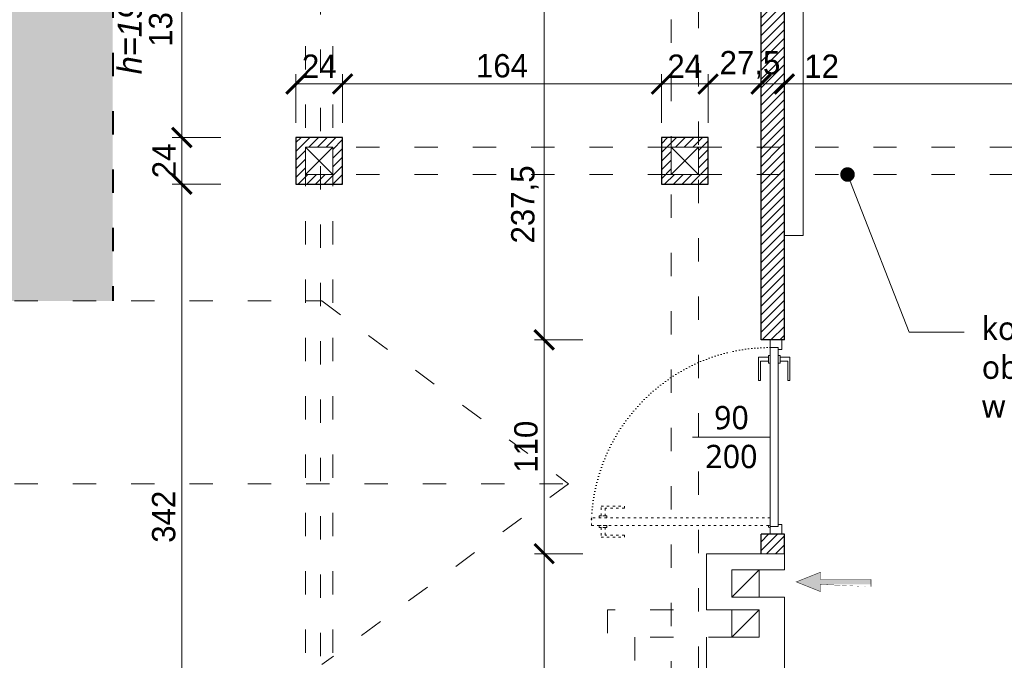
# Model space of a CAD drawing. Header units: millimetres. Extents: x 80301 to 146489, y -78581 to -28273.
# Tile 106 of 135: x 127454 to 127960, y -63374 to -63044. Entities that reach past the tile are written whole.
import ezdxf
from ezdxf import colors
from ezdxf.entities.mleader import LeaderData, LeaderLine
from ezdxf.enums import TextEntityAlignment as Align
from ezdxf.math import Vec2, Vec3

# ---------------------------------------------------------------- set-up
doc = ezdxf.new("R2010")
doc.units = ezdxf.units.MM
doc.linetypes.add('ACAD_ISO03W100', pattern=[30, 12, -18])
doc.linetypes.add('ACAD_ISO07W100', pattern=[3, 0, -3])
doc.layers.get('0').update_dxf_attribs({"lineweight": 0})
for name, color, linetype, lineweight, true_color in [('A-przekrycieram.ART', 7, 'Continuous', 0, 0xffffff), ('instalacje_arch', 7, 'Continuous', 30, 0xd60000), ('wypełnienie 2', 7, 'Continuous', 0, 0x363636)]:
    doc.layers.add(name, color=color, linetype=linetype, lineweight=lineweight, true_color=true_color)
for name, color, linetype, lineweight in [('OPIS', 4, 'Continuous', 9), ('opis..KF', 250, 'Continuous', 15), ('pomocnicza', 30, 'Continuous', 0), ('stolarka_arch', 250, 'Continuous', 5), ('TEXT', 63, 'Continuous', 0), ('wentylacja..KF', 202, 'Continuous', 15), ('wymiar..KF', 12, 'Continuous', 5), ('wypełnienie istn..KF', 250, 'Continuous', 0), ('ściana pro..KF', 222, 'Continuous', 30), ('ściany ist..KF', 61, 'Continuous', 5)]:
    doc.layers.add(name, color=color, linetype=linetype, lineweight=lineweight)
doc.styles.add('ARCH', font='segoeuil.ttf')
doc.styles.add('kamil', font='GOTHIC.TTF')
doc.dimstyles.new('100..KF', dxfattribs={"dimtxt": 12, "dimasz": 10, "dimexe": 5, "dimexo": 5, "dimgap": 3, "dimtad": 1, "dimdec": 1, "dimrnd": 0.5, "dimtxsty": 'kamil', "dimblk": 'ARCHTICK', "dimcen": 0, "dimclrd": 256, "dimclre": 256, "dimclrt": 256, "dimadec": 0, "dimazin": 0, "dimtfac": 1, "dimtdec": 1, "dimtofl": 0, "dimtmove": 0, "dimatfit": 3, "dimfxl": 10, "dimfxlon": 1, "dimlwd": 0, "dimlwe": 0, "dimarcsym": 0})
pattern_1 = [(45, (-308.0724991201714, -28536.04785672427), (-2.245064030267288, 2.245064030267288), [])]

# ---------------------------------------------------------------- blocks, each defined once
blk = doc.blocks.new('*U1234')
at = {"layer": 'A-przekrycieram.ART'}
h = blk.add_hatch(color=256, dxfattribs=at)
h.dxf.hatch_style = 1
h.paths.add_polyline_path([(0, 4200), (8500, 4200), (8500, 0), (0, 0)])
h.paths.add_polyline_path([(200, 4100), (8400, 4100), (8400, 100), (200, 100)], flags=16)
blk = doc.blocks.new('*U1262')
at = {"layer": 'OPIS', "linetype": 'ACAD_ISO03W100', "lineweight": 9}
blk.add_line((0, -3656.965800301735), (0, -145), dxfattribs=at)
at = {"layer": 'OPIS', "style": 'ARCH'}
blk.add_attdef('P1', text='', height=20.00000000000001, rotation=180, dxfattribs=at).set_placement((0, 0), align=Align.MIDDLE_CENTER)
blk.add_attdef('P2', text='', height=20, dxfattribs=at).set_placement((0, -3801.965800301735), align=Align.MIDDLE_CENTER)
blk = doc.blocks.new('*U612')
at = {"layer": 'stolarka_arch', "linetype": 'ACAD_ISO03W100', "lineweight": 0, "ltscale": 0.1}
for points in [[(4.5, 92), (4.5, 1.77635683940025e-15), (8.5, 1.77635683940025e-15), (8.5, 92)], [(3.5, 87), (-1.5, 87), (-1.5, 75), (-0.5, 75), (-0.5, 85), (3.5, 85)], [(3.5, 88), (3.5, 84), (4.5, 84), (4.5, 88)], [(9.5, 88), (9.5, 84), (8.5, 84), (8.5, 88)], [(9.5, 87), (14.5, 87), (14.5, 75), (13.5, 75), (13.5, 85), (9.5, 85)]]:
    blk.add_lwpolyline(points, close=True, dxfattribs=at)
at = {"layer": 'stolarka_arch'}
for points in [[(91, 1), (91, 6), (79, 6), (79, 5), (89, 5), (89, 1)], [(5, -4), (5, -6), (0, -6), (0, 0), (4, 0), (4, -4), (5, -4)], [(96, 0), (4, 0), (4, -4), (96, -4)], [(92, 1), (88, 1), (88, 0), (92, 0)], [(95, -4), (95, -6), (100, -6), (100, 0), (96, 0), (96, -4), (95, -4)], [(91, -5), (91, -10), (79, -10), (79, -9), (89, -9), (89, -5)], [(92, -5), (88, -5), (88, -4), (92, -4)]]:
    blk.add_lwpolyline(points, close=True, dxfattribs=at)
blk.add_circle((4, 0.5), 0.5, dxfattribs=at)
at = {"layer": 'stolarka_arch', "linetype": 'ACAD_ISO07W100', "lineweight": 0, "ltscale": 0.5}
blk.add_arc((4.000000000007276, 0), 92, 0, 89.65063332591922, dxfattribs=at)
blk = doc.blocks.new('*U1216')
at = {"layer": 'wentylacja..KF', "lineweight": 5}
h = blk.add_hatch(color=256, dxfattribs=at)
h.dxf.hatch_style = 1
h.paths.add_polyline_path([(12.49999999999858, 4.999999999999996), (12.50000000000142, 1.249999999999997), (38.47656252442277, 1.249999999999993), (38.47656252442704, -1.250000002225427), (12.49999999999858, -1.249999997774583), (12.49999999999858, -5.000000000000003), (0, 0)])
at = {"layer": 'wentylacja..KF', "color": 240, "const_width": 0.2392578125}
blk.add_lwpolyline([(12.49999999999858, 4.999999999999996), (12.50000000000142, 1.249999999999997), (38.47656252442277, 1.249999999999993), (38.47656252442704, -1.250000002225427), (12.49999999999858, -1.249999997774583), (12.49999999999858, -5.000000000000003), (0, 0)], close=True, dxfattribs=at)
blk = doc.blocks.new('opis drzwi')
at = {"layer": 'opis..KF'}
blk.add_line((-20, 0), (20, 0), dxfattribs=at)
at = {"layer": 'opis..KF', "style": 'ARCH', "flags": 12}
for tag, p in [('90', (0, 10)), ('200', (0, -10))]:
    blk.add_attdef(tag, text='', height=12, dxfattribs=at).set_placement(p, align=Align.MIDDLE_CENTER)
blk = doc.blocks.new('_Dot')
at = {"color": 0, "linetype": 'ByBlock', "lineweight": -2}
blk.add_line((-0.5, 0), (-1, 0), dxfattribs=at)
at = {"color": 0, "linetype": 'ByBlock', "const_width": 0.5}
blk.add_lwpolyline([(-0.25, 0, 1), (0.25, 0, 1)], format="xyb", close=True, dxfattribs=at)
blk = doc.blocks.new('_ArchTick')
at = {"color": 0, "linetype": 'ByBlock', "const_width": 0.15}
blk.add_lwpolyline([(-0.5, -0.5), (0.5, 0.5)], dxfattribs=at)
blk = doc.blocks.new('*D1311')
at = {"layer": 'Defpoints', "color": 0, "linetype": 'ByBlock', "transparency": 16777216}
for p in [(127536.9768412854, -63128.99413311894), (127619.6508142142, -63128.99413311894), (127598.6171117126, -63470.99413311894)]:
    blk.add_point(p, dxfattribs=at)
at = {"layer": 'wymiar..KF', "linetype": 'Continuous', "lineweight": 0, "transparency": 16777216}
for p, q in [((127556.9768412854, -63128.99413311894), (127531.9768412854, -63128.99413311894)), ((127536.9768412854, -63470.99413311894), (127536.9768412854, -63128.99413311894)), ((127556.9768412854, -63470.99413311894), (127531.9768412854, -63470.99413311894))]:
    blk.add_line(p, q, dxfattribs=at)
at = {"layer": 'wymiar..KF', "linetype": 'ByBlock', "lineweight": 0, "transparency": 16777216, "xscale": 10, "yscale": 10, "zscale": 10}
for p, rotation in [((127536.9768412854, -63128.99413311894), 90), ((127536.9768412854, -63470.99413311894), 270)]:
    blk.add_blockref('_ArchTick', p, dxfattribs=dict(at, rotation=rotation))
at = {"layer": 'wymiar..KF', "linetype": 'ByBlock', "transparency": 16777216, "insert": (127527.6750057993, -63299.99413311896), "char_height": 12, "attachment_point": 5, "rotation": 90, "style": 'kamil'}
blk.add_mtext('342', dxfattribs=at)
blk = doc.blocks.new('*D1312')
at = {"layer": 'Defpoints', "color": 0, "linetype": 'ByBlock', "transparency": 16777216}
for p in [(127536.9768412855, -63104.99413311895), (127619.6508142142, -63104.99413311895), (127619.6508142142, -63128.99413311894)]:
    blk.add_point(p, dxfattribs=at)
at = {"layer": 'wymiar..KF', "linetype": 'Continuous', "lineweight": 0, "transparency": 16777216}
for p, q in [((127556.9768412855, -63104.99413311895), (127531.9768412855, -63104.99413311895)), ((127536.9768412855, -63128.99413311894), (127536.9768412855, -63104.99413311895)), ((127556.9768412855, -63128.99413311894), (127531.9768412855, -63128.99413311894))]:
    blk.add_line(p, q, dxfattribs=at)
at = {"layer": 'wymiar..KF', "linetype": 'ByBlock', "lineweight": 0, "transparency": 16777216, "xscale": 10, "yscale": 10, "zscale": 10}
for p, rotation in [((127536.9768412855, -63104.99413311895), 90), ((127536.9768412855, -63128.99413311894), 270)]:
    blk.add_blockref('_ArchTick', p, dxfattribs=dict(at, rotation=rotation))
at = {"layer": 'wymiar..KF', "linetype": 'ByBlock', "transparency": 16777216, "insert": (127527.8259235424, -63116.99413311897), "char_height": 12, "attachment_point": 5, "rotation": 90, "style": 'kamil'}
blk.add_mtext('24', dxfattribs=at)
blk = doc.blocks.new('*D1313')
at = {"layer": 'Defpoints', "color": 0, "linetype": 'ByBlock', "transparency": 16777216}
for p in [(127536.9768412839, -62971.49413311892), (127536.9768412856, -62971.49413311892), (127619.6508142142, -63104.99413311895)]:
    blk.add_point(p, dxfattribs=at)
at = {"layer": 'wymiar..KF', "linetype": 'Continuous', "lineweight": 0, "transparency": 16777216}
for p, q in [((127536.9768412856, -62971.49413311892), (127541.9768412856, -62971.49413311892)), ((127536.9768412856, -63104.99413311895), (127536.9768412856, -62971.49413311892)), ((127556.9768412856, -63104.99413311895), (127531.9768412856, -63104.99413311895))]:
    blk.add_line(p, q, dxfattribs=at)
at = {"layer": 'wymiar..KF', "linetype": 'ByBlock', "lineweight": 0, "transparency": 16777216, "xscale": 10, "yscale": 10, "zscale": 10}
for p, rotation in [((127536.9768412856, -62971.49413311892), 90), ((127536.9768412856, -63104.99413311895), 270)]:
    blk.add_blockref('_ArchTick', p, dxfattribs=dict(at, rotation=rotation))
at = {"layer": 'wymiar..KF', "linetype": 'ByBlock', "transparency": 16777216, "insert": (127527.1243599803, -63038.24413311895), "char_height": 12, "attachment_point": 5, "rotation": 90, "style": 'kamil'}
blk.add_mtext('133,5', dxfattribs=at)
blk = doc.blocks.new('*D1332')
at = {"layer": 'Defpoints', "color": 0, "linetype": 'ByBlock', "transparency": 16777216}
for p in [(127619.6508142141, -63077.44830887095), (127595.6508142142, -63104.99413311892), (127619.6508142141, -63104.99413311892)]:
    blk.add_point(p, dxfattribs=at)
at = {"layer": 'wymiar..KF', "linetype": 'Continuous', "lineweight": 0, "transparency": 16777216}
for p, q in [((127595.6508142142, -63097.44830887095), (127595.6508142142, -63072.44830887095)), ((127619.6508142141, -63097.44830887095), (127619.6508142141, -63072.44830887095)), ((127595.6508142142, -63077.44830887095), (127619.6508142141, -63077.44830887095))]:
    blk.add_line(p, q, dxfattribs=at)
at = {"layer": 'wymiar..KF', "linetype": 'ByBlock', "lineweight": 0, "transparency": 16777216, "xscale": 10, "yscale": 10, "zscale": 10, "rotation": 180}
blk.add_blockref('_ArchTick', (127595.6508142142, -63077.44830887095), dxfattribs=at)
at = {"layer": 'wymiar..KF', "linetype": 'ByBlock', "lineweight": 0, "transparency": 16777216, "xscale": 10, "yscale": 10, "zscale": 10}
blk.add_blockref('_ArchTick', (127619.6508142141, -63077.44830887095), dxfattribs=at)
at = {"layer": 'wymiar..KF', "linetype": 'ByBlock', "transparency": 16777216, "insert": (127607.6508142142, -63068.29739112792), "char_height": 12, "attachment_point": 5, "style": 'kamil'}
blk.add_mtext('24', dxfattribs=at)
blk = doc.blocks.new('*D1333')
at = {"layer": 'Defpoints', "color": 0, "linetype": 'ByBlock', "transparency": 16777216}
for p in [(127783.6508142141, -63077.44830887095), (127619.6508142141, -63104.99413311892), (127783.6508142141, -63104.99413311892)]:
    blk.add_point(p, dxfattribs=at)
at = {"layer": 'wymiar..KF', "linetype": 'Continuous', "lineweight": 0, "transparency": 16777216}
for p, q in [((127619.6508142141, -63097.44830887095), (127619.6508142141, -63072.44830887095)), ((127783.6508142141, -63097.44830887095), (127783.6508142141, -63072.44830887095)), ((127619.6508142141, -63077.44830887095), (127783.6508142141, -63077.44830887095))]:
    blk.add_line(p, q, dxfattribs=at)
at = {"layer": 'wymiar..KF', "linetype": 'ByBlock', "lineweight": 0, "transparency": 16777216, "xscale": 10, "yscale": 10, "zscale": 10, "rotation": 180}
blk.add_blockref('_ArchTick', (127619.6508142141, -63077.44830887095), dxfattribs=at)
at = {"layer": 'wymiar..KF', "linetype": 'ByBlock', "lineweight": 0, "transparency": 16777216, "xscale": 10, "yscale": 10, "zscale": 10}
blk.add_blockref('_ArchTick', (127783.6508142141, -63077.44830887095), dxfattribs=at)
at = {"layer": 'wymiar..KF', "linetype": 'ByBlock', "transparency": 16777216, "insert": (127701.6508142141, -63068.14647338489), "char_height": 12, "attachment_point": 5, "style": 'kamil'}
blk.add_mtext('164', dxfattribs=at)
blk = doc.blocks.new('*D1334')
at = {"layer": 'Defpoints', "color": 0, "linetype": 'ByBlock', "transparency": 16777216}
for p in [(127807.6508142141, -63077.44830887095), (127783.6508142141, -63104.99413311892), (127807.6508142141, -63104.99413311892)]:
    blk.add_point(p, dxfattribs=at)
at = {"layer": 'wymiar..KF', "linetype": 'Continuous', "lineweight": 0, "transparency": 16777216}
for p, q in [((127783.6508142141, -63097.44830887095), (127783.6508142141, -63072.44830887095)), ((127807.6508142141, -63097.44830887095), (127807.6508142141, -63072.44830887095)), ((127783.6508142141, -63077.44830887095), (127807.6508142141, -63077.44830887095))]:
    blk.add_line(p, q, dxfattribs=at)
at = {"layer": 'wymiar..KF', "linetype": 'ByBlock', "lineweight": 0, "transparency": 16777216, "xscale": 10, "yscale": 10, "zscale": 10, "rotation": 180}
blk.add_blockref('_ArchTick', (127783.6508142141, -63077.44830887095), dxfattribs=at)
at = {"layer": 'wymiar..KF', "linetype": 'ByBlock', "lineweight": 0, "transparency": 16777216, "xscale": 10, "yscale": 10, "zscale": 10}
blk.add_blockref('_ArchTick', (127807.6508142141, -63077.44830887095), dxfattribs=at)
at = {"layer": 'wymiar..KF', "linetype": 'ByBlock', "transparency": 16777216, "insert": (127795.6508142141, -63068.29739112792), "char_height": 12, "attachment_point": 5, "style": 'kamil'}
blk.add_mtext('24', dxfattribs=at)
blk = doc.blocks.new('*D1335')
at = {"layer": 'Defpoints', "color": 0, "linetype": 'ByBlock', "transparency": 16777216}
for p in [(127834.9008142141, -63077.44830887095), (127834.9008142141, -63097.99570505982), (127807.6508142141, -63104.99413311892)]:
    blk.add_point(p, dxfattribs=at)
at = {"layer": 'wymiar..KF', "linetype": 'Continuous', "lineweight": 0, "transparency": 16777216}
for p, q in [((127807.6508142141, -63097.44830887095), (127807.6508142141, -63072.44830887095)), ((127834.9008142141, -63092.99570505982), (127834.9008142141, -63072.44830887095)), ((127807.6508142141, -63077.44830887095), (127834.9008142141, -63077.44830887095))]:
    blk.add_line(p, q, dxfattribs=at)
at = {"layer": 'wymiar..KF', "linetype": 'ByBlock', "lineweight": 0, "transparency": 16777216, "xscale": 10, "yscale": 10, "zscale": 10, "rotation": 180}
blk.add_blockref('_ArchTick', (127807.6508142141, -63077.44830887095), dxfattribs=at)
at = {"layer": 'wymiar..KF', "linetype": 'ByBlock', "lineweight": 0, "transparency": 16777216, "xscale": 10, "yscale": 10, "zscale": 10}
blk.add_blockref('_ArchTick', (127834.9008142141, -63077.44830887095), dxfattribs=at)
at = {"layer": 'wymiar..KF', "linetype": 'ByBlock', "transparency": 16777216, "insert": (127829.1815586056, -63067.59582756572), "char_height": 12, "attachment_point": 5, "style": 'kamil'}
blk.add_mtext('27,5', dxfattribs=at)
blk = doc.blocks.new('*D1336')
at = {"layer": 'Defpoints', "color": 0, "linetype": 'ByBlock', "transparency": 16777216}
for p in [(127846.9008142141, -63077.44830887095), (127834.9008142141, -63097.99570505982), (127846.9008142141, -63097.5584684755)]:
    blk.add_point(p, dxfattribs=at)
at = {"layer": 'wymiar..KF', "linetype": 'Continuous', "lineweight": 0, "transparency": 16777216}
for p, q in [((127834.9008142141, -63092.99570505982), (127834.9008142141, -63072.44830887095)), ((127846.9008142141, -63092.5584684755), (127846.9008142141, -63072.44830887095)), ((127834.9008142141, -63077.44830887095), (127846.9008142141, -63077.44830887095))]:
    blk.add_line(p, q, dxfattribs=at)
at = {"layer": 'wymiar..KF', "linetype": 'ByBlock', "lineweight": 0, "transparency": 16777216, "xscale": 10, "yscale": 10, "zscale": 10, "rotation": 180}
blk.add_blockref('_ArchTick', (127834.9008142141, -63077.44830887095), dxfattribs=at)
at = {"layer": 'wymiar..KF', "linetype": 'ByBlock', "lineweight": 0, "transparency": 16777216, "xscale": 10, "yscale": 10, "zscale": 10}
blk.add_blockref('_ArchTick', (127846.9008142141, -63077.44830887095), dxfattribs=at)
at = {"layer": 'wymiar..KF', "linetype": 'ByBlock', "transparency": 16777216, "insert": (127866.0558925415, -63068.29739112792), "char_height": 12, "attachment_point": 5, "style": 'kamil'}
blk.add_mtext('12', dxfattribs=at)
blk = doc.blocks.new('*D1337')
at = {"layer": 'Defpoints', "color": 0, "linetype": 'ByBlock', "transparency": 16777216}
for p in [(128308.6508142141, -63077.44830887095), (127846.9008142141, -63097.5584684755), (128308.6508142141, -63104.99413311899)]:
    blk.add_point(p, dxfattribs=at)
at = {"layer": 'wymiar..KF', "linetype": 'Continuous', "lineweight": 0, "transparency": 16777216}
for p, q in [((127846.9008142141, -63092.5584684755), (127846.9008142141, -63072.44830887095)), ((128308.6508142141, -63097.44830887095), (128308.6508142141, -63072.44830887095)), ((127846.9008142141, -63077.44830887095), (128308.6508142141, -63077.44830887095))]:
    blk.add_line(p, q, dxfattribs=at)
at = {"layer": 'wymiar..KF', "linetype": 'ByBlock', "lineweight": 0, "transparency": 16777216, "xscale": 10, "yscale": 10, "zscale": 10, "rotation": 180}
blk.add_blockref('_ArchTick', (127846.9008142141, -63077.44830887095), dxfattribs=at)
at = {"layer": 'wymiar..KF', "linetype": 'ByBlock', "lineweight": 0, "transparency": 16777216, "xscale": 10, "yscale": 10, "zscale": 10}
blk.add_blockref('_ArchTick', (128308.6508142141, -63077.44830887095), dxfattribs=at)
at = {"layer": 'wymiar..KF', "linetype": 'ByBlock', "transparency": 16777216, "insert": (128099.2167896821, -63068.14647338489), "char_height": 12, "attachment_point": 5, "style": 'kamil'}
blk.add_mtext('462', dxfattribs=at)
blk = doc.blocks.new('*D1365')
at = {"layer": 'Defpoints', "color": 0, "linetype": 'ByBlock', "transparency": 16777216}
for p in [(127723.3058202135, -63318.99413311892), (127806.9008142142, -63318.99413311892), (127806.9008142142, -63470.99413311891)]:
    blk.add_point(p, dxfattribs=at)
at = {"layer": 'wymiar..KF', "linetype": 'Continuous', "lineweight": 0, "transparency": 16777216}
for p, q in [((127743.3058202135, -63318.99413311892), (127718.3058202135, -63318.99413311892)), ((127723.3058202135, -63470.99413311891), (127723.3058202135, -63318.99413311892)), ((127743.3058202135, -63470.99413311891), (127718.3058202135, -63470.99413311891))]:
    blk.add_line(p, q, dxfattribs=at)
at = {"layer": 'wymiar..KF', "linetype": 'ByBlock', "lineweight": 0, "transparency": 16777216, "xscale": 10, "yscale": 10, "zscale": 10}
for p, rotation in [((127723.3058202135, -63318.99413311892), 90), ((127723.3058202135, -63470.99413311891), 270)]:
    blk.add_blockref('_ArchTick', p, dxfattribs=dict(at, rotation=rotation))
at = {"layer": 'wymiar..KF', "linetype": 'ByBlock', "transparency": 16777216, "insert": (127714.0039847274, -63394.99413311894), "char_height": 12, "attachment_point": 5, "rotation": 90, "style": 'kamil'}
blk.add_mtext('152', dxfattribs=at)
blk = doc.blocks.new('*D1366')
at = {"layer": 'Defpoints', "color": 0, "linetype": 'ByBlock', "transparency": 16777216}
for p in [(127723.3058202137, -63208.99413311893), (127834.9008142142, -63208.99413311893), (127806.9008142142, -63318.99413311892)]:
    blk.add_point(p, dxfattribs=at)
at = {"layer": 'wymiar..KF', "linetype": 'Continuous', "lineweight": 0, "transparency": 16777216}
for p, q in [((127743.3058202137, -63208.99413311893), (127718.3058202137, -63208.99413311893)), ((127723.3058202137, -63318.99413311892), (127723.3058202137, -63208.99413311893)), ((127743.3058202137, -63318.99413311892), (127718.3058202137, -63318.99413311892))]:
    blk.add_line(p, q, dxfattribs=at)
at = {"layer": 'wymiar..KF', "linetype": 'ByBlock', "lineweight": 0, "transparency": 16777216, "xscale": 10, "yscale": 10, "zscale": 10}
for p, rotation in [((127723.3058202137, -63208.99413311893), 90), ((127723.3058202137, -63318.99413311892), 270)]:
    blk.add_blockref('_ArchTick', p, dxfattribs=dict(at, rotation=rotation))
at = {"layer": 'wymiar..KF', "linetype": 'ByBlock', "transparency": 16777216, "insert": (127714.0039847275, -63263.99413311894), "char_height": 12, "attachment_point": 5, "rotation": 90, "style": 'kamil'}
blk.add_mtext('110', dxfattribs=at)
blk = doc.blocks.new('*D1367')
at = {"layer": 'Defpoints', "color": 0, "linetype": 'ByBlock', "transparency": 16777216}
for p in [(127723.3058202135, -62971.49413311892), (127723.3058202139, -62971.49413311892), (127834.9008142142, -63208.99413311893)]:
    blk.add_point(p, dxfattribs=at)
at = {"layer": 'wymiar..KF', "linetype": 'Continuous', "lineweight": 0, "transparency": 16777216}
for p, q in [((127723.3058202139, -62971.49413311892), (127728.3058202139, -62971.49413311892)), ((127723.3058202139, -63208.99413311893), (127723.3058202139, -62971.49413311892)), ((127743.3058202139, -63208.99413311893), (127718.3058202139, -63208.99413311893))]:
    blk.add_line(p, q, dxfattribs=at)
at = {"layer": 'wymiar..KF', "linetype": 'ByBlock', "lineweight": 0, "transparency": 16777216, "xscale": 10, "yscale": 10, "zscale": 10}
for p, rotation in [((127723.3058202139, -62971.49413311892), 90), ((127723.3058202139, -63208.99413311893), 270)]:
    blk.add_blockref('_ArchTick', p, dxfattribs=dict(at, rotation=rotation))
at = {"layer": 'wymiar..KF', "linetype": 'ByBlock', "transparency": 16777216, "insert": (127713.4533389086, -63139.38294668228), "char_height": 12, "attachment_point": 5, "rotation": 90, "style": 'kamil'}
blk.add_mtext('237,5', dxfattribs=at)

msp = doc.modelspace()

# ---------------------------------------------------------------- hatches: boundary and pattern name
at = {"layer": 'pomocnicza', "linetype": 'ByBlock', "lineweight": 0, "true_color": 0xe8e8e8}
h = msp.add_hatch(color=254, dxfattribs=at)
h.dxf.hatch_style = 1
h.paths.add_polyline_path([(127501.4008142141, -63188.99413311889), (127210.9008142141, -63188.99413311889), (127210.9008142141, -62730.99413311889), (127501.4008142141, -62730.99413311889)])
at = {"layer": 'wypełnienie 2', "linetype": 'ByBlock', "transparency": 33554595}
h = msp.add_hatch(dxfattribs=at)
h.set_pattern_fill('ANSI31', color=256)
h.set_pattern_definition(pattern_1)
h.paths.add_polyline_path([(127600.6508142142, -62730.99413311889), (127595.6508142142, -62730.99413311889), (127595.6508142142, -62756.99413311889), (127600.6508142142, -62756.99413311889)])
h.paths.add_polyline_path([(127614.6508142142, -62730.99413311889), (127608.2592862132, -62730.99413311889), (127608.2592862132, -62737.99413311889), (127614.6508142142, -62737.99413311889)])
h.paths.add_polyline_path([(127619.6508142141, -62730.99413311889), (127614.6508142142, -62730.99413311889), (127614.6508142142, -62737.9941331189), (127619.6508142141, -62737.9941331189)])
h.paths.add_polyline_path([(127619.6508142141, -62737.9941331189), (127614.6508142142, -62737.9941331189), (127614.6508142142, -62751.99413311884), (127619.6508142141, -62751.99413311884)])
h.paths.add_polyline_path([(127619.6508142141, -62751.99413311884), (127614.6508142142, -62751.99413311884), (127614.6508142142, -62756.99413311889), (127619.6508142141, -62756.99413311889)])
h.paths.add_polyline_path([(127608.2592862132, -62753.45599093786, -0.1204052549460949), (127607.7734921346, -62753.79680638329, -0.7134457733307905), (127606.2442173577, -62751.99413311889), (127600.6508142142, -62751.99413311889), (127600.6508142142, -62756.99413311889), (127608.2592862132, -62756.99413311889)])
h.paths.add_polyline_path([(127614.6508142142, -62751.99413311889), (127608.3937942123, -62751.99413311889, -0.3245289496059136), (127608.2592862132, -62753.45599093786), (127608.2592862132, -62755.04146988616), (127609.0214136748, -62756.99413311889), (127614.6508142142, -62756.99413311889)])
h.paths.add_polyline_path([(127788.6508142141, -62730.99413311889), (127783.6508142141, -62730.99413311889), (127783.6508142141, -62737.9941331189), (127788.6508142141, -62737.9941331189)])
h.paths.add_polyline_path([(127788.6508142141, -62737.9941331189), (127783.6508142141, -62737.9941331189), (127783.6508142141, -62751.99413311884), (127788.6508142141, -62751.99413311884)])
h.paths.add_polyline_path([(127788.6508142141, -62751.99413311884), (127783.6508142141, -62751.99413311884), (127783.6508142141, -62756.9941331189), (127788.6508142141, -62756.9941331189)])
h.paths.add_polyline_path([(127802.6508142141, -62751.99413311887), (127788.6508142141, -62751.99413311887), (127788.6508142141, -62756.9941331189), (127802.6508142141, -62756.9941331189)])
h.paths.add_polyline_path([(127802.6508142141, -62730.99413311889), (127788.6508142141, -62730.99413311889), (127788.6508142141, -62737.99413311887), (127802.6508142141, -62737.99413311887)])
h.paths.add_polyline_path([(127846.9008142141, -62730.99413311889), (127802.6508142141, -62730.99413311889), (127802.6508142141, -62737.99413311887), (127846.9008142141, -62737.99413311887)])
h.paths.add_polyline_path([(127846.9008142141, -62737.99413311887), (127802.6508142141, -62737.99413311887), (127802.6508142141, -62751.9941331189), (127846.9008142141, -62751.9941331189)])
h.paths.add_polyline_path([(127846.9008142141, -62751.9941331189), (127802.6508142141, -62751.9941331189), (127802.6508142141, -62756.9941331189), (127834.9008142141, -62756.9941331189), (127834.9008142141, -63109.99413311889), (127846.9008142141, -63109.99413311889)])
h = msp.add_hatch(dxfattribs=at)
h.set_pattern_fill('ANSI31', color=256)
h.set_pattern_definition(pattern_1)
h.paths.add_polyline_path([(127608.2592862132, -63104.99413311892), (127600.6508142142, -63104.99413311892), (127600.6508142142, -63109.99413311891), (127608.2592862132, -63109.99413311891)])
h.paths.add_polyline_path([(127614.6508142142, -63104.99413311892), (127608.2592862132, -63104.99413311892), (127608.2592862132, -63109.99413311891), (127614.6508142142, -63109.99413311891)])
h.paths.add_polyline_path([(127619.6508142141, -63109.99413311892), (127614.6508142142, -63109.99413311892), (127614.6508142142, -63123.99413311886), (127619.6508142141, -63123.99413311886)])
h.paths.add_polyline_path([(127619.6508142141, -63104.99413311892), (127614.6508142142, -63104.99413311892), (127614.6508142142, -63109.99413311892), (127619.6508142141, -63109.99413311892)])
h.paths.add_polyline_path([(127600.6508142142, -63104.99413311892), (127595.6508142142, -63104.99413311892), (127595.6508142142, -63128.99413311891), (127600.6508142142, -63128.99413311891)])
h.paths.add_polyline_path([(127614.6508142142, -63123.99413311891), (127608.2592862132, -63123.99413311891), (127608.2592862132, -63128.99413311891), (127614.6508142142, -63128.99413311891)])
h.paths.add_polyline_path([(127619.6508142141, -63123.99413311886), (127614.6508142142, -63123.99413311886), (127614.6508142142, -63128.99413311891), (127619.6508142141, -63128.99413311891)])
h.paths.add_polyline_path([(127608.2592862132, -63123.99413311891), (127600.6508142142, -63123.99413311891), (127600.6508142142, -63128.99413311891), (127608.2592862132, -63128.99413311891)])
h.paths.add_polyline_path([(127802.6508142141, -63123.99413311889), (127788.6508142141, -63123.99413311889), (127788.6508142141, -63128.99413311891), (127802.6508142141, -63128.99413311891)])
h.paths.add_polyline_path([(127788.6508142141, -63123.99413311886), (127783.6508142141, -63123.99413311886), (127783.6508142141, -63128.99413311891), (127788.6508142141, -63128.99413311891)])
h.paths.add_polyline_path([(127788.6508142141, -63109.99413311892), (127783.6508142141, -63109.99413311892), (127783.6508142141, -63123.99413311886), (127788.6508142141, -63123.99413311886)])
h.paths.add_polyline_path([(127788.6508142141, -63104.99413311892), (127783.6508142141, -63104.99413311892), (127783.6508142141, -63109.99413311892), (127788.6508142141, -63109.99413311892)])
h.paths.add_polyline_path([(127802.6508142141, -63104.99413311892), (127788.6508142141, -63104.99413311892), (127788.6508142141, -63109.99413311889), (127802.6508142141, -63109.99413311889)])
h.paths.add_polyline_path([(127807.6508142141, -63104.99413311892), (127802.6508142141, -63104.99413311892), (127802.6508142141, -63109.99413311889), (127807.6508142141, -63109.99413311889)])
h.paths.add_polyline_path([(127807.6508142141, -63109.99413311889), (127802.6508142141, -63109.99413311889), (127802.6508142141, -63123.99413311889), (127807.6508142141, -63123.99413311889)])
h.paths.add_polyline_path([(127807.6508142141, -63123.99413311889), (127802.6508142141, -63123.99413311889), (127802.6508142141, -63128.99413311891), (127807.6508142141, -63128.99413311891)])
h.paths.add_polyline_path([(127846.9008142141, -63109.99413311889), (127834.9008142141, -63109.99413311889), (127834.9008142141, -63123.99413311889), (127846.9008142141, -63123.99413311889)])
h.paths.add_polyline_path([(127846.9008142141, -63123.99413311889), (127834.9008142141, -63123.99413311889), (127834.9008142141, -63208.99413311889), (127846.9008142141, -63208.99413311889)])
h.paths.add_polyline_path([(127846.9008142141, -63308.99413311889), (127834.9008142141, -63308.99413311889), (127834.9008142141, -63318.99413311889), (127846.9008142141, -63318.99413311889)])

# ---------------------------------------------------------------- linework, layer by layer
at = {"linetype": 'ACAD_ISO03W100'}
for p, q in [((127600.6508142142, -64299.99413311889), (127600.6508142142, -62730.99413311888)), ((127614.6508142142, -64299.99413311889), (127614.6508142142, -62730.99413311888)), ((127788.6508142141, -63626.26199918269), (127788.6508142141, -62730.99413311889)), ((127802.6508142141, -63978.76187709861), (127802.6508142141, -62730.99413311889)), ((127788.6508142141, -63109.99413311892), (127614.6508142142, -63109.99413311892)), ((127802.6508142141, -63109.99413311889), (128328.6508142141, -63109.99413311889)), ((127788.6508142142, -63123.99413311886), (127614.6508142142, -63123.99413311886)), ((127802.6508142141, -63123.99413311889), (128328.6508142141, -63123.99413311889)), ((127210.9008142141, -63188.99413311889), (127608.9123754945, -63188.99413311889)), ((127608.9123754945, -63188.99413311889), (127735.9008142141, -63282.99413311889)), ((127210.9008142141, -63282.99413311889), (127735.9008142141, -63282.99413311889)), ((127735.9008142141, -63282.99413311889), (127608.9123754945, -63375.99413311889)), ((127819.9008142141, -63347.82963054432), (127755.8881984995, -63347.82963054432)), ((127755.8881984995, -63347.82963054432), (127755.8881984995, -63707.89019054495)), ((127819.9008142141, -63361.82963054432), (127769.8881984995, -63361.82963054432)), ((127769.8881984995, -63361.82963054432), (127769.8881984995, -63762.9931257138))]:
    msp.add_line(p, q, dxfattribs=at)
for p, q in [((127819.9008142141, -63341.34277690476), (127833.9008142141, -63327.34277690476)), ((127819.9008142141, -63327.34277690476), (127846.9008142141, -63327.34277690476)), ((127819.9008142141, -63341.34277690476), (127846.9008142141, -63341.34277690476)), ((127819.9008142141, -63347.82963054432), (127806.9008142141, -63347.82963054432)), ((127819.9008142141, -63361.82963054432), (127833.9008142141, -63347.82963054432))]:
    msp.add_line(p, q)
for points in [[(127846.9008142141, -63155.35564031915), (127856.5206316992, -63155.35564031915), (127856.5206316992, -62955.35564031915), (127846.9008142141, -62955.35564031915)], [(127819.9008142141, -63327.34277690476), (127833.9008142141, -63327.34277690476), (127833.9008142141, -63341.34277690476), (127819.9008142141, -63341.34277690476)], [(127819.9008142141, -63347.82963054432), (127833.9008142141, -63347.82963054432), (127833.9008142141, -63361.82963054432), (127819.9008142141, -63361.82963054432)]]:
    msp.add_lwpolyline(points, close=True)
at = {"layer": 'pomocnicza', "color": 114, "linetype": 'ACAD_ISO03W100', "lineweight": 40, "true_color": 0x139b48}
msp.add_line((127501.4008142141, -62971.49413311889), (127501.4008142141, -63188.99413311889), dxfattribs=at)
at = {"layer": 'ściana pro..KF', "linetype": 'ByBlock'}
for p, q in [((127846.9008142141, -63208.99413311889), (127846.9008142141, -62730.99413311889)), ((127834.9008142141, -63208.9941331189), (127834.9008142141, -62756.9941331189)), ((127846.9008142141, -63208.99413311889), (127834.9008142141, -63208.99413311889)), ((127834.9008142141, -63318.99413311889), (127834.9008142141, -63308.99413311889)), ((127846.9008142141, -63308.99413311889), (127834.9008142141, -63308.99413311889)), ((127846.9008142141, -63318.99413311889), (127846.9008142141, -63308.99413311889))]:
    msp.add_line(p, q, dxfattribs=at)
for points in [[(127595.6508142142, -63128.99413311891), (127619.6508142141, -63128.99413311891), (127619.6508142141, -63104.99413311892), (127595.6508142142, -63104.99413311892)], [(127783.6508142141, -63128.99413311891), (127807.6508142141, -63128.99413311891), (127807.6508142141, -63104.99413311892), (127783.6508142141, -63104.99413311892)]]:
    msp.add_lwpolyline(points, close=True, dxfattribs=at)
at = {"layer": 'ściany ist..KF', "linetype": 'ByBlock'}
for p, q in [((127600.6508142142, -63109.99413311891), (127614.6508142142, -63123.99413311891)), ((127600.6508142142, -63123.99413311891), (127614.6508142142, -63109.99413311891)), ((127788.6508142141, -63109.99413311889), (127802.6508142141, -63123.99413311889)), ((127788.6508142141, -63123.99413311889), (127802.6508142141, -63109.99413311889)), ((127806.9008142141, -63318.99413311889), (127846.9008142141, -63318.99413311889)), ((127806.9008142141, -63327.34277690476), (127806.9008142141, -63318.99413311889)), ((127846.9008142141, -63318.99413311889), (127846.9008142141, -63327.34277690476)), ((127806.9008142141, -63347.82963054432), (127806.9008142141, -63327.34277690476)), ((127846.9008142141, -63341.34277690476), (127846.9008142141, -63463.99413311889)), ((127806.9008142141, -63463.99413311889), (127806.9008142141, -63361.82963054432))]:
    msp.add_line(p, q, dxfattribs=at)
for points in [[(127600.6508142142, -63109.99413311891), (127614.6508142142, -63109.99413311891), (127614.6508142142, -63123.99413311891), (127600.6508142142, -63123.99413311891), (127600.6508142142, -63109.99413311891)], [(127788.6508142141, -63109.99413311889), (127802.6508142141, -63109.99413311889), (127802.6508142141, -63123.99413311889), (127788.6508142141, -63123.99413311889), (127788.6508142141, -63109.99413311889)]]:
    msp.add_lwpolyline(points, dxfattribs=at)

# ---------------------------------------------------------------- block references
msp.add_blockref('*U1234', (122274.4511552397, -66535.83971498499))
at = {"layer": 'instalacje_arch'}
msp.add_blockref('*U1262', (127608.2592862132, -62534.66883093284), dxfattribs=at)
at = {"layer": 'TEXT'}
ref = msp.add_blockref('opis drzwi', (127819.6508142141, -63258.99413311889), dxfattribs=at)
ref.add_attrib('90', '90', dxfattribs={"layer": 'opis..KF', "height": 12, "style": 'ARCH'}).set_placement((127819.6508142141, -63248.99413311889), align=Align.MIDDLE_CENTER)
ref.add_attrib('200', '200', dxfattribs={"layer": 'opis..KF', "height": 12, "style": 'ARCH'}).set_placement((127819.6508142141, -63268.99413311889), align=Align.MIDDLE_CENTER)
at = {"layer": 'wentylacja..KF'}
msp.add_blockref('*U1216', (127852.9975164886, -63333.49314541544), dxfattribs=at)
at = {"layer": 'wypełnienie istn..KF', "color": 242, "true_color": 0xcd2027, "rotation": 90.00000000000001}
msp.add_blockref('*U612', (127839.6508142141, -63308.99413311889), dxfattribs=at)

# ---------------------------------------------------------------- texts
at = {"layer": 'opis..KF', "insert": (127510.2011434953, -63049.03388116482), "char_height": 12.48, "attachment_point": 5, "rotation": 90, "style": 'ARCH'}
msp.add_mtext_dynamic_manual_height_columns('{\\fCentury Gothic|b0|i1|c238|p34;h=190}', width=156.7001124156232, gutter_width=70, heights=[0], dxfattribs=at)

# ---------------------------------------------------------------- dimensions: what is measured, and where the dimension line sits
at = {"layer": 'wymiar..KF', "linetype": 'ByBlock'}
for base, p1, p2, override, picture, middle in [((127536.9768412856, -62971.49413311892), (127619.6508142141, -63104.99413311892), (127536.9768412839, -62971.49413311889), {"dimtmove": 1, "dimfxl": 20}, '*D1313', (127527.1243599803, -63038.24413311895)), ((127536.9768412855, -63104.99413311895), (127619.6508142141, -63128.99413311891), (127619.6508142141, -63104.99413311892), {"dimtmove": 1, "dimfxl": 20}, '*D1312', (127527.8259235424, -63116.99413311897)), ((127536.9768412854, -63128.99413311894), (127598.6171117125, -63470.99413311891), (127619.6508142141, -63128.99413311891), {"dimtmove": 1, "dimfxl": 20}, '*D1311', (127527.6750057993, -63299.99413311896)), ((127723.3058202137, -63208.99413311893), (127806.9008142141, -63318.99413311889), (127834.9008142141, -63208.9941331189), {"dimtmove": 1, "dimfxl": 20}, '*D1366', (127714.0039847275, -63263.99413311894)), ((127723.3058202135, -63318.99413311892), (127806.9008142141, -63470.99413311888), (127806.9008142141, -63318.99413311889), {"dimfxl": 20}, '*D1365', (127714.0039847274, -63394.99413311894))]:
    dim = msp.add_linear_dim(base=base, p1=p1, p2=p2, angle=90, dimstyle='100..KF', override=override, dxfattribs=at)
    dim.commit()
    dim.dimension.update_dxf_attribs({"geometry": picture, "text_midpoint": middle})
dim = msp.add_linear_dim(base=(127723.3058202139, -62971.49413311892), p1=(127834.9008142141, -63208.9941331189), p2=(127723.3058202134, -62971.49413311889), angle=90, dimstyle='100..KF', override={"dimtmove": 1, "dimfxl": 20}, dxfattribs=at)
dim.commit()
dim.dimension.update_dxf_attribs({"geometry": '*D1367', "text_midpoint": (127723.3058202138, -63139.38294668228), "dimtype": 160})
for base, p1, p2, override, picture, middle in [((127619.6508142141, -63077.44830887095), (127595.6508142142, -63104.99413311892), (127619.6508142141, -63104.99413311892), {"dimfxl": 20}, '*D1332', (127607.6508142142, -63068.29739112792)), ((127783.6508142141, -63077.44830887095), (127619.6508142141, -63104.99413311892), (127783.6508142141, -63104.99413311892), {"dimtmove": 1, "dimfxl": 20}, '*D1333', (127701.6508142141, -63068.14647338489)), ((127807.6508142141, -63077.44830887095), (127783.6508142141, -63104.99413311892), (127807.6508142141, -63104.99413311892), {"dimtmove": 1, "dimfxl": 20}, '*D1334', (127795.6508142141, -63068.29739112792))]:
    dim = msp.add_linear_dim(base=base, p1=p1, p2=p2, dimstyle='100..KF', override=override, dxfattribs=at)
    dim.commit()
    dim.dimension.update_dxf_attribs({"geometry": picture, "text_midpoint": middle})
for base, p1, p2, picture, middle in [((127834.9008142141, -63077.44830887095), (127807.6508142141, -63104.99413311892), (127834.9008142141, -63097.99570505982), '*D1335', (127829.1815586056, -63077.44830887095)), ((127846.9008142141, -63077.44830887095), (127834.9008142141, -63097.99570505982), (127846.9008142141, -63097.5584684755), '*D1336', (127866.0558925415, -63077.44830887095)), ((128308.6508142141, -63077.44830887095), (127846.9008142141, -63097.5584684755), (128308.6508142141, -63104.99413311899), '*D1337', (128099.2167896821, -63077.44830887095))]:
    dim = msp.add_linear_dim(base=base, p1=p1, p2=p2, dimstyle='100..KF', override={"dimtmove": 1, "dimfxl": 20}, dxfattribs=at)
    dim.commit()
    dim.dimension.update_dxf_attribs({"geometry": picture, "text_midpoint": middle, "dimtype": 160})

# ---------------------------------------------------------------- leaders
at = {"layer": 'opis..KF', "lineweight": 9}
ml = msp.add_multileader_mtext('Standard', dxfattribs=at)
ml.set_content('konstrukcja dachu\\Pobudowana płytami gk-f\\Pw odpornosci ogniowej EI 60', color=256, style='ARCH')
ml.set_leader_properties(color=256, linetype='ByLayer', lineweight=-1)
ml.set_arrow_properties(name='DOT')
ml.build(insert=Vec2(0, 0))
ml.multileader.update_dxf_attribs({"arrow_head_size": 7.5})
ctx = ml.context
ctx.base_point, ctx.char_height, ctx.arrow_head_size, ctx.landing_gap_size, ctx.plane_origin = Vec3(127939.4123260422, -63205.09260822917), 12, 7.5, 9, Vec3(126928.8380916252, -63300.46504146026)
notes = []
notes.append((ctx, [(1, (1, 1, 0), (127911.0235388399, -63205.09260822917), (1, 0), 28.38878720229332, [(0, [(127879.3706793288, -63123.99413311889)], 0, [])])]))
ctx.mtext.insert, ctx.mtext.flow_direction = Vec3(127948.4123260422, -63197.08005592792), 5
for ctx, leaders in notes:
    for number, flags, end, landing, length, lines in leaders:
        leader = LeaderData()
        leader.index, (leader.has_last_leader_line, leader.has_dogleg_vector, leader.attachment_direction) = number, flags
        leader.last_leader_point, leader.dogleg_vector, leader.dogleg_length = Vec3(end), Vec3(landing), length
        for number, points, colour, breaks in lines:
            line = LeaderLine()
            line.index, line.vertices, line.color, line.breaks = number, Vec3.list(points), colors.encode_raw_color(colour), breaks
            leader.lines.append(line)
        ctx.leaders.append(leader)

doc.saveas('drawing.dxf')
